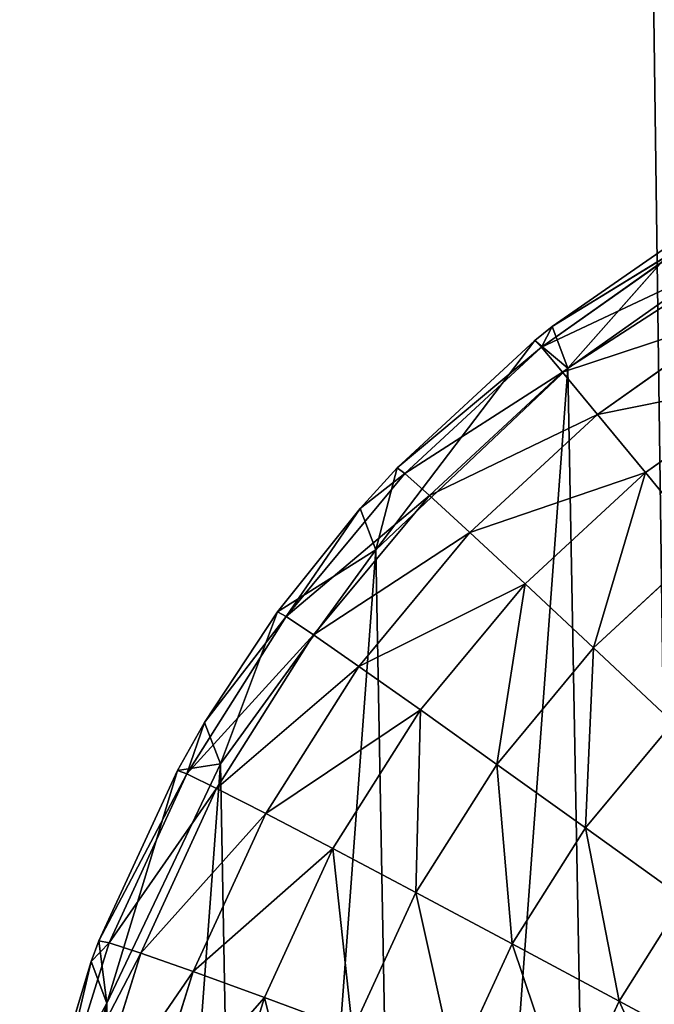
# Model space of a CAD drawing. Extents: x 0 to 230, y 0 to 588.
# Tile 112 of 256: x 102 to 108, y 120 to 129. Entities that reach past the tile are written whole.
import ezdxf

# ---------------------------------------------------------------- set-up
doc = ezdxf.new("R2010")
doc.units = 0
doc.header["$LTSCALE"] = 25.4
doc.layers.get('0').update_dxf_attribs({"color": 13, "linetype": 'CONTINUOUS'})

# ---------------------------------------------------------------- blocks, each defined once
blk = doc.blocks.new('VIPER-I-6512-6513_STL_3')
at = {"color": 250}
for p, q in [((-19.8969, 149.193, 504.5134), (-19.536, 122.4683, 462.2563)), ((-19.8969, 149.193, 504.5134), (-19.536, 122.4683, 462.2563)), ((-18.5043, 135.7196, 429.9818), (-20.5202, 134.4193, 429.9906)), ((-18.5043, 135.7196, 429.9818), (-20.5202, 134.4193, 429.9906)), ((-20.7598, 134.6072, 454.2053), (-19.3824, 135.5806, 454.1979)), ((-20.7598, 134.6072, 454.2053), (-19.3824, 135.5806, 454.1979)), ((-20.6626, 134.7948, 452.9871), (-19.4305, 135.6514, 452.9807)), ((-20.6626, 134.7948, 452.9871), (-19.4305, 135.6514, 452.9807)), ((-20.6626, 134.7948, 452.9871), (-19.3824, 135.5806, 454.1979)), ((-20.6626, 134.7948, 452.9871), (-19.3824, 135.5806, 454.1979)), ((-19.4305, 135.6514, 452.9807), (-20.5202, 134.4193, 429.9906)), ((-19.4305, 135.6514, 452.9807), (-20.5202, 134.4193, 429.9906)), ((-20.5683, 134.3811, 455.3889), (-19.2247, 135.3306, 455.3817)), ((-20.5683, 134.3811, 455.3889), (-19.2247, 135.3306, 455.3817)), ((-20.2507, 133.9985, 456.5031), (-18.9622, 134.9091, 456.4963)), ((-20.2507, 133.9985, 456.5031), (-18.9622, 134.9091, 456.4963)), ((-20.8192, 134.67, 452.9881), (-20.6626, 134.7948, 452.9871)), ((-20.8192, 134.67, 452.9881), (-20.6626, 134.7948, 452.9871)), ((-20.6626, 134.7948, 452.9871), (-20.7598, 134.6072, 454.2053)), ((-20.6626, 134.7948, 452.9871), (-20.7598, 134.6072, 454.2053)), ((-20.6626, 134.7948, 452.9871), (-20.5202, 134.4193, 429.9906)), ((-20.6626, 134.7948, 452.9871), (-20.5202, 134.4193, 429.9906)), ((-20.8192, 134.67, 452.9881), (-22.2629, 132.7707, 430.0067)), ((-20.8192, 134.67, 452.9881), (-22.2629, 132.7707, 430.0067)), ((-22.0679, 133.5158, 452.9993), (-20.8192, 134.67, 452.9881)), ((-22.0679, 133.5158, 452.9993), (-20.8192, 134.67, 452.9881)), ((-21.9982, 133.4624, 454.2163), (-20.7598, 134.6072, 454.2053)), ((-21.9982, 133.4624, 454.2163), (-20.7598, 134.6072, 454.2053)), ((-20.8192, 134.67, 452.9881), (-20.5202, 134.4193, 429.9906)), ((-20.8192, 134.67, 452.9881), (-20.5202, 134.4193, 429.9906)), ((-20.8192, 134.67, 452.9881), (-20.7598, 134.6072, 454.2053)), ((-20.8192, 134.67, 452.9881), (-20.7598, 134.6072, 454.2053)), ((-20.5683, 134.3811, 455.3889), (-20.7598, 134.6072, 454.2053)), ((-20.5683, 134.3811, 455.3889), (-20.7598, 134.6072, 454.2053)), ((-20.5202, 134.4193, 429.9906), (-22.2629, 132.7707, 430.0067)), ((-20.5202, 134.4193, 429.9906), (-22.2629, 132.7707, 430.0067)), ((-21.7765, 133.2643, 455.3997), (-20.5683, 134.3811, 455.3889)), ((-21.7765, 133.2643, 455.3997), (-20.5683, 134.3811, 455.3889)), ((-20.2507, 133.9985, 456.5031), (-20.5683, 134.3811, 455.3889)), ((-20.2507, 133.9985, 456.5031), (-20.5683, 134.3811, 455.3889)), ((-19.8164, 133.471, 457.5141), (-18.6027, 134.3288, 457.5076)), ((-19.8164, 133.471, 457.5141), (-18.6027, 134.3288, 457.5076)), ((-21.4093, 132.9275, 456.5135), (-20.2507, 133.9985, 456.5031)), ((-21.4093, 132.9275, 456.5135), (-20.2507, 133.9985, 456.5031)), ((-19.8164, 133.471, 457.5141), (-20.2507, 133.9985, 456.5031)), ((-19.8164, 133.471, 457.5141), (-20.2507, 133.9985, 456.5031)), ((-23.0767, 132.1658, 454.2308), (-21.9982, 133.4624, 454.2163)), ((-23.0767, 132.1658, 454.2308), (-21.9982, 133.4624, 454.2163)), ((-22.4053, 133.1462, 453.0032), (-22.0679, 133.5158, 452.9993)), ((-22.4053, 133.1462, 453.0032), (-22.0679, 133.5158, 452.9993)), ((-22.4053, 133.1462, 453.0032), (-21.9982, 133.4624, 454.2163)), ((-22.4053, 133.1462, 453.0032), (-21.9982, 133.4624, 454.2163)), ((-22.0679, 133.5158, 452.9993), (-22.2629, 132.7707, 430.0067)), ((-22.0679, 133.5158, 452.9993), (-22.2629, 132.7707, 430.0067)), ((-22.0679, 133.5158, 452.9993), (-21.9982, 133.4624, 454.2163)), ((-22.0679, 133.5158, 452.9993), (-21.9982, 133.4624, 454.2163)), ((-21.7765, 133.2643, 455.3997), (-21.9982, 133.4624, 454.2163)), ((-21.7765, 133.2643, 455.3997), (-21.9982, 133.4624, 454.2163)), ((-20.9078, 132.4622, 457.5238), (-19.8164, 133.471, 457.5141)), ((-20.9078, 132.4622, 457.5238), (-19.8164, 133.471, 457.5141)), ((-19.2788, 132.8147, 458.3911), (-19.8164, 133.471, 457.5141)), ((-19.2788, 132.8147, 458.3911), (-19.8164, 133.471, 457.5141)), ((-22.8285, 131.9995, 455.4138), (-21.7765, 133.2643, 455.3997)), ((-22.8285, 131.9995, 455.4138), (-21.7765, 133.2643, 455.3997)), ((-21.4093, 132.9275, 456.5135), (-21.7765, 133.2643, 455.3997)), ((-21.4093, 132.9275, 456.5135), (-21.7765, 133.2643, 455.3997)), ((-23.1552, 132.2085, 453.0139), (-22.4053, 133.1462, 453.0032)), ((-23.1552, 132.2085, 453.0139), (-22.4053, 133.1462, 453.0032)), ((-22.4053, 133.1462, 453.0032), (-23.0767, 132.1658, 454.2308)), ((-22.4053, 133.1462, 453.0032), (-23.0767, 132.1658, 454.2308)), ((-22.4053, 133.1462, 453.0032), (-22.2629, 132.7707, 430.0067)), ((-22.4053, 133.1462, 453.0032), (-22.2629, 132.7707, 430.0067)), ((-22.4182, 131.7145, 456.527), (-21.4093, 132.9275, 456.5135)), ((-22.4182, 131.7145, 456.527), (-21.4093, 132.9275, 456.5135)), ((-20.9078, 132.4622, 457.5238), (-21.4093, 132.9275, 456.5135)), ((-20.9078, 132.4622, 457.5238), (-21.4093, 132.9275, 456.5135)), ((-20.2873, 131.8825, 458.4001), (-19.2788, 132.8147, 458.3911)), ((-20.2873, 131.8825, 458.4001), (-19.2788, 132.8147, 458.3911)), ((-22.2629, 132.7707, 430.0067), (-23.673, 130.83, 430.0297)), ((-22.2629, 132.7707, 430.0067), (-23.673, 130.83, 430.0297)), ((-22.2629, 132.7707, 430.0067), (-23.1552, 132.2085, 453.0139)), ((-22.2629, 132.7707, 430.0067), (-23.1552, 132.2085, 453.0139)), ((-21.8582, 131.3195, 457.5366), (-20.9078, 132.4622, 457.5238)), ((-21.8582, 131.3195, 457.5366), (-20.9078, 132.4622, 457.5238)), ((-20.2873, 131.8825, 458.4001), (-20.9078, 132.4622, 457.5238)), ((-20.2873, 131.8825, 458.4001), (-20.9078, 132.4622, 457.5238)), ((-23.8154, 131.2055, 453.0262), (-23.1552, 132.2085, 453.0139)), ((-23.8154, 131.2055, 453.0262), (-23.1552, 132.2085, 453.0139)), ((-23.673, 130.83, 430.0297), (-23.1552, 132.2085, 453.0139)), ((-23.673, 130.83, 430.0297), (-23.1552, 132.2085, 453.0139)), ((-23.1552, 132.2085, 453.0139), (-23.0767, 132.1658, 454.2308)), ((-23.1552, 132.2085, 453.0139), (-23.0767, 132.1658, 454.2308)), ((-23.9767, 130.7395, 454.2485), (-23.0767, 132.1658, 454.2308)), ((-23.9767, 130.7395, 454.2485), (-23.0767, 132.1658, 454.2308)), ((-23.8154, 131.2055, 453.0262), (-23.0767, 132.1658, 454.2308)), ((-23.8154, 131.2055, 453.0262), (-23.0767, 132.1658, 454.2308)), ((-22.8285, 131.9995, 455.4138), (-23.0767, 132.1658, 454.2308)), ((-22.8285, 131.9995, 455.4138), (-23.0767, 132.1658, 454.2308)), ((-23.7065, 130.6081, 455.4311), (-22.8285, 131.9995, 455.4138)), ((-23.7065, 130.6081, 455.4311), (-22.8285, 131.9995, 455.4138)), ((-22.4182, 131.7145, 456.527), (-22.8285, 131.9995, 455.4138)), ((-22.4182, 131.7145, 456.527), (-22.8285, 131.9995, 455.4138)), ((-21.1655, 130.8266, 458.4119), (-20.2873, 131.8825, 458.4001)), ((-21.1655, 130.8266, 458.4119), (-20.2873, 131.8825, 458.4001)), ((-19.5667, 131.206, 459.1156), (-20.2873, 131.8825, 458.4001)), ((-19.5667, 131.206, 459.1156), (-20.2873, 131.8825, 458.4001)), ((-23.2601, 130.3802, 456.5436), (-22.4182, 131.7145, 456.527)), ((-23.2601, 130.3802, 456.5436), (-22.4182, 131.7145, 456.527)), ((-21.8582, 131.3195, 457.5366), (-22.4182, 131.7145, 456.527)), ((-21.8582, 131.3195, 457.5366), (-22.4182, 131.7145, 456.527)), ((-22.6513, 130.0627, 457.5522), (-21.8582, 131.3195, 457.5366)), ((-22.6513, 130.0627, 457.5522), (-21.8582, 131.3195, 457.5366)), ((-21.1655, 130.8266, 458.4119), (-21.8582, 131.3195, 457.5366)), ((-21.1655, 130.8266, 458.4119), (-21.8582, 131.3195, 457.5366)), ((-24.0626, 130.7704, 453.0317), (-23.8154, 131.2055, 453.0262)), ((-24.0626, 130.7704, 453.0317), (-23.8154, 131.2055, 453.0262)), ((-23.8154, 131.2055, 453.0262), (-23.9767, 130.7395, 454.2485)), ((-23.8154, 131.2055, 453.0262), (-23.9767, 130.7395, 454.2485)), ((-23.673, 130.83, 430.0297), (-23.8154, 131.2055, 453.0262)), ((-23.673, 130.83, 430.0297), (-23.8154, 131.2055, 453.0262)), ((-20.3613, 130.2507, 459.1263), (-19.5667, 131.206, 459.1156)), ((-20.3613, 130.2507, 459.1263), (-19.5667, 131.206, 459.1156)), ((-24.7746, 129.2263, 453.0526), (-24.0626, 130.7704, 453.0317)), ((-24.7746, 129.2263, 453.0526), (-24.0626, 130.7704, 453.0317)), ((-23.673, 130.83, 430.0297), (-24.7025, 128.6633, 430.0587)), ((-23.673, 130.83, 430.0297), (-24.7025, 128.6633, 430.0587)), ((-24.0626, 130.7704, 453.0317), (-24.7025, 128.6633, 430.0587)), ((-24.0626, 130.7704, 453.0317), (-24.7025, 128.6633, 430.0587)), ((-24.0626, 130.7704, 453.0317), (-23.673, 130.83, 430.0297)), ((-24.0626, 130.7704, 453.0317), (-23.673, 130.83, 430.0297)), ((-24.0626, 130.7704, 453.0317), (-23.9767, 130.7395, 454.2485)), ((-24.0626, 130.7704, 453.0317), (-23.9767, 130.7395, 454.2485)), ((-21.8984, 129.6652, 458.4263), (-21.1655, 130.8266, 458.4119)), ((-21.8984, 129.6652, 458.4263), (-21.1655, 130.8266, 458.4119)), ((-20.3613, 130.2507, 459.1263), (-21.1655, 130.8266, 458.4119)), ((-20.3613, 130.2507, 459.1263), (-21.1655, 130.8266, 458.4119)), ((-24.6828, 129.208, 454.2691), (-23.9767, 130.7395, 454.2485)), ((-24.6828, 129.208, 454.2691), (-23.9767, 130.7395, 454.2485)), ((-23.7065, 130.6081, 455.4311), (-23.9767, 130.7395, 454.2485)), ((-23.7065, 130.6081, 455.4311), (-23.9767, 130.7395, 454.2485)), ((-24.3953, 129.1142, 455.4512), (-23.7065, 130.6081, 455.4311)), ((-24.3953, 129.1142, 455.4512), (-23.7065, 130.6081, 455.4311)), ((-23.2601, 130.3802, 456.5436), (-23.7065, 130.6081, 455.4311)), ((-23.2601, 130.3802, 456.5436), (-23.7065, 130.6081, 455.4311)), ((-23.9207, 128.9475, 456.5629), (-23.2601, 130.3802, 456.5436)), ((-23.9207, 128.9475, 456.5629), (-23.2601, 130.3802, 456.5436)), ((-22.6513, 130.0627, 457.5522), (-23.2601, 130.3802, 456.5436)), ((-22.6513, 130.0627, 457.5522), (-23.2601, 130.3802, 456.5436)), ((-21.0244, 129.1998, 459.1393), (-20.3613, 130.2507, 459.1263)), ((-21.0244, 129.1998, 459.1393), (-20.3613, 130.2507, 459.1263)), ((-19.4698, 129.6093, 459.658), (-20.3613, 130.2507, 459.1263)), ((-19.4698, 129.6093, 459.658), (-20.3613, 130.2507, 459.1263)), ((-23.2735, 128.7131, 457.5704), (-22.6513, 130.0627, 457.5522)), ((-23.2735, 128.7131, 457.5704), (-22.6513, 130.0627, 457.5522)), ((-21.8984, 129.6652, 458.4263), (-22.6513, 130.0627, 457.5522)), ((-21.8984, 129.6652, 458.4263), (-22.6513, 130.0627, 457.5522)), ((-22.4734, 128.4181, 458.4431), (-21.8984, 129.6652, 458.4263)), ((-22.4734, 128.4181, 458.4431), (-21.8984, 129.6652, 458.4263)), ((-21.0244, 129.1998, 459.1393), (-21.8984, 129.6652, 458.4263)), ((-21.0244, 129.1998, 459.1393), (-21.8984, 129.6652, 458.4263)), ((-20.0557, 128.6807, 459.6695), (-19.4698, 129.6093, 459.658)), ((-20.0557, 128.6807, 459.6695), (-19.4698, 129.6093, 459.658)), ((-25.183, 127.5975, 454.2923), (-24.6828, 129.208, 454.2691)), ((-25.183, 127.5975, 454.2923), (-24.6828, 129.208, 454.2691)), ((-24.8449, 129.0389, 453.0552), (-24.7746, 129.2263, 453.0526)), ((-24.8449, 129.0389, 453.0552), (-24.7746, 129.2263, 453.0526)), ((-24.8449, 129.0389, 453.0552), (-24.6828, 129.208, 454.2691)), ((-24.8449, 129.0389, 453.0552), (-24.6828, 129.208, 454.2691)), ((-24.7746, 129.2263, 453.0526), (-24.7025, 128.6633, 430.0587)), ((-24.7746, 129.2263, 453.0526), (-24.7025, 128.6633, 430.0587)), ((-24.7746, 129.2263, 453.0526), (-24.6828, 129.208, 454.2691)), ((-24.7746, 129.2263, 453.0526), (-24.6828, 129.208, 454.2691)), ((-24.3953, 129.1142, 455.4512), (-24.6828, 129.208, 454.2691)), ((-24.3953, 129.1142, 455.4512), (-24.6828, 129.208, 454.2691)), ((-21.5446, 128.0714, 459.1545), (-21.0244, 129.1998, 459.1393)), ((-21.5446, 128.0714, 459.1545), (-21.0244, 129.1998, 459.1393)), ((-20.0557, 128.6807, 459.6695), (-21.0244, 129.1998, 459.1393)), ((-20.0557, 128.6807, 459.6695), (-21.0244, 129.1998, 459.1393)), ((-24.8832, 127.5431, 455.4739), (-24.3953, 129.1142, 455.4512)), ((-24.8832, 127.5431, 455.4739), (-24.3953, 129.1142, 455.4512)), ((-23.9207, 128.9475, 456.5629), (-24.3953, 129.1142, 455.4512)), ((-23.9207, 128.9475, 456.5629), (-24.3953, 129.1142, 455.4512)), ((-25.2788, 127.6025, 453.0759), (-24.8449, 129.0389, 453.0552)), ((-25.2788, 127.6025, 453.0759), (-24.8449, 129.0389, 453.0552)), ((-24.8449, 129.0389, 453.0552), (-25.183, 127.5975, 454.2923)), ((-24.8449, 129.0389, 453.0552), (-25.183, 127.5975, 454.2923)), ((-24.8449, 129.0389, 453.0552), (-24.7025, 128.6633, 430.0587)), ((-24.8449, 129.0389, 453.0552), (-24.7025, 128.6633, 430.0587)), ((-24.3886, 127.4408, 456.5846), (-23.9207, 128.9475, 456.5629)), ((-24.3886, 127.4408, 456.5846), (-23.9207, 128.9475, 456.5629)), ((-23.2735, 128.7131, 457.5704), (-23.9207, 128.9475, 456.5629)), ((-23.2735, 128.7131, 457.5704), (-23.9207, 128.9475, 456.5629)), ((-23.7143, 127.2938, 457.5909), (-23.2735, 128.7131, 457.5704)), ((-23.7143, 127.2938, 457.5909), (-23.2735, 128.7131, 457.5704)), ((-22.4734, 128.4181, 458.4431), (-23.2735, 128.7131, 457.5704)), ((-22.4734, 128.4181, 458.4431), (-23.2735, 128.7131, 457.5704)), ((-24.7025, 128.6633, 430.0587), (-25.3163, 126.3445, 430.0927)), ((-24.7025, 128.6633, 430.0587), (-25.3163, 126.3445, 430.0927)), ((-24.7025, 128.6633, 430.0587), (-25.2788, 127.6025, 453.0759)), ((-24.7025, 128.6633, 430.0587), (-25.2788, 127.6025, 453.0759)), ((-20.5154, 127.6837, 459.683), (-20.0557, 128.6807, 459.6695)), ((-20.5154, 127.6837, 459.683), (-20.0557, 128.6807, 459.6695)), ((-19.0219, 128.1237, 460.0009), (-20.0557, 128.6807, 459.6695)), ((-19.0219, 128.1237, 460.0009), (-20.0557, 128.6807, 459.6695))]:
    blk.add_line(p, q, dxfattribs=at)
at = {"color": 7}
mesh = blk.add_polyface(dxfattribs=at)
corners = [(-19.8969, 149.193, 504.5134), (-19.2948, 123.9514, 461.3204), (-19.536, 122.4683, 462.2563), (-19.6558, 150.676, 503.5775)]
mesh.append_faces([[corners[k] for k in face] for face in [(0, 1, 2), (1, 0, 3)]], dxfattribs={"vtx0": -1, "color": 7})
mesh = blk.add_polyface(dxfattribs=at)
corners = [(-19.6559, 147.7117, 505.4522), (-19.536, 122.4683, 462.2563), (-19.295, 120.9871, 463.1951), (-19.8969, 149.193, 504.5134)]
mesh.append_faces([[corners[k] for k in face] for face in [(0, 1, 2), (1, 0, 3)]], dxfattribs={"vtx0": -1, "color": 7})
mesh = blk.add_polyface(dxfattribs=at)
corners = [(-25.3163, 126.3445, 430.0927), (-25.2281, 121.5684, 430.1713), (-25.4935, 123.9523, 430.1307), (-24.7025, 128.6633, 430.0587), (-24.5291, 119.2739, 430.2131), (-23.673, 130.83, 430.0297), (-23.4204, 117.1469, 430.2547), (-22.2629, 132.7707, 430.0067), (-21.9396, 115.2599, 430.2946), (-20.5202, 134.4193, 429.9906), (-20.1372, 113.6772, 430.3317), (-18.5043, 135.7196, 429.9818), (-18.0746, 112.4525, 430.3644), (-16.2837, 136.6275, 429.9807), (-15.8221, 111.6277, 430.3918), (-13.9342, 137.1119, 429.9874), (-13.4563, 111.2308, 430.413), (-11.5357, 137.1565, 430.0015), (-11.0577, 111.2753, 430.4271), (-9.1698, 136.7596, 430.0226), (-8.7082, 111.7597, 430.4337), (-6.9173, 135.9347, 430.05), (-6.4876, 112.6676, 430.4326), (-4.8547, 134.7101, 430.0828), (-4.4717, 113.968, 430.4239), (-3.0524, 133.1273, 430.1198), (-2.729, 115.6165, 430.4077), (-1.5716, 131.2403, 430.1598), (-1.3189, 117.5572, 430.3848), (-0.4628, 129.1133, 430.2014), (-0.2894, 119.7239, 430.3558), (0.2362, 126.8188, 430.2432), (0.3244, 122.0428, 430.3217), (0.5016, 124.4349, 430.2838)]
mesh.append_faces([[corners[k] for k in face] for face in [(0, 1, 2), (32, 31, 33)]], dxfattribs={"vtx0": -1, "color": 7})
mesh.append_faces([[corners[k] for k in face] for face in [(1, 3, 4), (4, 5, 6), (6, 7, 8), (8, 9, 10), (10, 11, 12), (12, 13, 14), (14, 15, 16), (16, 17, 18), (18, 19, 20), (20, 21, 22), (22, 23, 24), (24, 25, 26), (26, 27, 28), (28, 29, 30), (30, 31, 32)]], dxfattribs={"vtx0": -1, "vtx1": -1, "color": 7})
mesh.append_faces([[corners[k] for k in face] for face in [(1, 0, 3), (4, 3, 5), (6, 5, 7), (8, 7, 9), (10, 9, 11), (12, 11, 13), (14, 13, 15), (16, 15, 17), (18, 17, 19), (20, 19, 21), (22, 21, 23), (24, 23, 25), (26, 25, 27), (28, 27, 29), (30, 29, 31)]], dxfattribs={"vtx0": -1, "vtx2": -1, "color": 7})
mesh = blk.add_polyface(dxfattribs=at)
corners = [(-19.4305, 135.6514, 452.9807), (-18.5043, 135.7196, 429.9818), (-20.5202, 134.4193, 429.9906)]
mesh.append_faces([[corners[k] for k in face] for face in [(0, 1, 2)]], dxfattribs={"color": 7})
mesh = blk.add_polyface(dxfattribs=at)
corners = [(-20.7598, 134.6072, 454.2053), (-19.3824, 135.5806, 454.1979), (-20.6626, 134.7948, 452.9871)]
mesh.append_faces([[corners[k] for k in face] for face in [(0, 1, 2)]], dxfattribs={"color": 7})
mesh = blk.add_polyface(dxfattribs=at)
corners = [(-20.7598, 134.6072, 454.2053), (-19.2247, 135.3306, 455.3817), (-19.3824, 135.5806, 454.1979), (-20.5683, 134.3811, 455.3889)]
mesh.append_faces([[corners[k] for k in face] for face in [(0, 1, 2), (1, 0, 3)]], dxfattribs={"vtx0": -1, "color": 7})
mesh = blk.add_polyface(dxfattribs=at)
corners = [(-20.6626, 134.7948, 452.9871), (-19.4305, 135.6514, 452.9807), (-20.5202, 134.4193, 429.9906)]
mesh.append_faces([[corners[k] for k in face] for face in [(0, 1, 2)]], dxfattribs={"color": 7})
mesh = blk.add_polyface(dxfattribs=at)
corners = [(-19.3824, 135.5806, 454.1979), (-19.4305, 135.6514, 452.9807), (-20.6626, 134.7948, 452.9871)]
mesh.append_faces([[corners[k] for k in face] for face in [(0, 1, 2)]], dxfattribs={"color": 7})
mesh = blk.add_polyface(dxfattribs=at)
corners = [(-20.5683, 134.3811, 455.3889), (-18.9622, 134.9091, 456.4963), (-19.2247, 135.3306, 455.3817), (-20.2507, 133.9985, 456.5031)]
mesh.append_faces([[corners[k] for k in face] for face in [(0, 1, 2), (1, 0, 3)]], dxfattribs={"vtx0": -1, "color": 7})
mesh = blk.add_polyface(dxfattribs=at)
corners = [(-20.2507, 133.9985, 456.5031), (-18.6027, 134.3288, 457.5076), (-18.9622, 134.9091, 456.4963), (-19.8164, 133.471, 457.5141)]
mesh.append_faces([[corners[k] for k in face] for face in [(0, 1, 2), (1, 0, 3)]], dxfattribs={"vtx0": -1, "color": 7})
mesh = blk.add_polyface(dxfattribs=at)
corners = [(-20.8192, 134.67, 452.9881), (-20.6626, 134.7948, 452.9871), (-20.5202, 134.4193, 429.9906)]
mesh.append_faces([[corners[k] for k in face] for face in [(0, 1, 2)]], dxfattribs={"color": 7})
mesh = blk.add_polyface(dxfattribs=at)
corners = [(-20.7598, 134.6072, 454.2053), (-20.6626, 134.7948, 452.9871), (-20.8192, 134.67, 452.9881)]
mesh.append_faces([[corners[k] for k in face] for face in [(0, 1, 2)]], dxfattribs={"color": 7})
mesh = blk.add_polyface(dxfattribs=at)
corners = [(-22.0679, 133.5158, 452.9993), (-20.8192, 134.67, 452.9881), (-22.2629, 132.7707, 430.0067)]
mesh.append_faces([[corners[k] for k in face] for face in [(0, 1, 2)]], dxfattribs={"color": 7})
mesh = blk.add_polyface(dxfattribs=at)
corners = [(-20.8192, 134.67, 452.9881), (-20.5202, 134.4193, 429.9906), (-22.2629, 132.7707, 430.0067)]
mesh.append_faces([[corners[k] for k in face] for face in [(0, 1, 2)]], dxfattribs={"color": 7})
mesh = blk.add_polyface(dxfattribs=at)
corners = [(-22.0679, 133.5158, 452.9993), (-20.7598, 134.6072, 454.2053), (-20.8192, 134.67, 452.9881), (-21.9982, 133.4624, 454.2163)]
mesh.append_faces([[corners[k] for k in face] for face in [(0, 1, 2), (1, 0, 3)]], dxfattribs={"vtx0": -1, "color": 7})
mesh = blk.add_polyface(dxfattribs=at)
corners = [(-21.9982, 133.4624, 454.2163), (-20.5683, 134.3811, 455.3889), (-20.7598, 134.6072, 454.2053), (-21.7765, 133.2643, 455.3997)]
mesh.append_faces([[corners[k] for k in face] for face in [(0, 1, 2), (1, 0, 3)]], dxfattribs={"vtx0": -1, "color": 7})
mesh = blk.add_polyface(dxfattribs=at)
corners = [(-21.7765, 133.2643, 455.3997), (-20.2507, 133.9985, 456.5031), (-20.5683, 134.3811, 455.3889), (-21.4093, 132.9275, 456.5135)]
mesh.append_faces([[corners[k] for k in face] for face in [(0, 1, 2), (1, 0, 3)]], dxfattribs={"vtx0": -1, "color": 7})
mesh = blk.add_polyface(dxfattribs=at)
corners = [(-19.2788, 132.8147, 458.3911), (-18.6027, 134.3288, 457.5076), (-19.8164, 133.471, 457.5141), (-18.1572, 133.6073, 458.3851)]
mesh.append_faces([[corners[k] for k in face] for face in [(0, 1, 2), (1, 0, 3)]], dxfattribs={"vtx0": -1, "color": 7})
mesh = blk.add_polyface(dxfattribs=at)
corners = [(-21.4093, 132.9275, 456.5135), (-19.8164, 133.471, 457.5141), (-20.2507, 133.9985, 456.5031), (-20.9078, 132.4622, 457.5238)]
mesh.append_faces([[corners[k] for k in face] for face in [(0, 1, 2), (1, 0, 3)]], dxfattribs={"vtx0": -1, "color": 7})
mesh = blk.add_polyface(dxfattribs=at)
corners = [(-21.9982, 133.4624, 454.2163), (-22.4053, 133.1462, 453.0032), (-23.0767, 132.1658, 454.2308)]
mesh.append_faces([[corners[k] for k in face] for face in [(0, 1, 2)]], dxfattribs={"color": 7})
mesh = blk.add_polyface(dxfattribs=at)
corners = [(-21.7765, 133.2643, 455.3997), (-23.0767, 132.1658, 454.2308), (-22.8285, 131.9995, 455.4138), (-21.9982, 133.4624, 454.2163)]
mesh.append_faces([[corners[k] for k in face] for face in [(0, 1, 2), (1, 0, 3)]], dxfattribs={"vtx0": -1, "color": 7})
mesh = blk.add_polyface(dxfattribs=at)
corners = [(-22.0679, 133.5158, 452.9993), (-22.2629, 132.7707, 430.0067), (-22.4053, 133.1462, 453.0032)]
mesh.append_faces([[corners[k] for k in face] for face in [(0, 1, 2)]], dxfattribs={"color": 7})
mesh = blk.add_polyface(dxfattribs=at)
corners = [(-22.0679, 133.5158, 452.9993), (-22.4053, 133.1462, 453.0032), (-21.9982, 133.4624, 454.2163)]
mesh.append_faces([[corners[k] for k in face] for face in [(0, 1, 2)]], dxfattribs={"color": 7})
mesh = blk.add_polyface(dxfattribs=at)
corners = [(-20.2873, 131.8825, 458.4001), (-19.8164, 133.471, 457.5141), (-20.9078, 132.4622, 457.5238), (-19.2788, 132.8147, 458.3911)]
mesh.append_faces([[corners[k] for k in face] for face in [(0, 1, 2), (1, 0, 3)]], dxfattribs={"vtx0": -1, "color": 7})
mesh = blk.add_polyface(dxfattribs=at)
corners = [(-21.4093, 132.9275, 456.5135), (-22.8285, 131.9995, 455.4138), (-22.4182, 131.7145, 456.527), (-21.7765, 133.2643, 455.3997)]
mesh.append_faces([[corners[k] for k in face] for face in [(0, 1, 2), (1, 0, 3)]], dxfattribs={"vtx0": -1, "color": 7})
mesh = blk.add_polyface(dxfattribs=at)
corners = [(-22.4053, 133.1462, 453.0032), (-22.2629, 132.7707, 430.0067), (-23.1552, 132.2085, 453.0139)]
mesh.append_faces([[corners[k] for k in face] for face in [(0, 1, 2)]], dxfattribs={"color": 7})
mesh = blk.add_polyface(dxfattribs=at)
corners = [(-22.4053, 133.1462, 453.0032), (-23.1552, 132.2085, 453.0139), (-23.0767, 132.1658, 454.2308)]
mesh.append_faces([[corners[k] for k in face] for face in [(0, 1, 2)]], dxfattribs={"color": 7})
mesh = blk.add_polyface(dxfattribs=at)
corners = [(-20.9078, 132.4622, 457.5238), (-22.4182, 131.7145, 456.527), (-21.8582, 131.3195, 457.5366), (-21.4093, 132.9275, 456.5135)]
mesh.append_faces([[corners[k] for k in face] for face in [(0, 1, 2), (1, 0, 3)]], dxfattribs={"vtx0": -1, "color": 7})
mesh = blk.add_polyface(dxfattribs=at)
corners = [(-19.5667, 131.206, 459.1156), (-19.2788, 132.8147, 458.3911), (-20.2873, 131.8825, 458.4001), (-18.6541, 132.0495, 459.1074)]
mesh.append_faces([[corners[k] for k in face] for face in [(0, 1, 2), (1, 0, 3)]], dxfattribs={"vtx0": -1, "color": 7})
mesh = blk.add_polyface(dxfattribs=at)
corners = [(-22.2629, 132.7707, 430.0067), (-23.673, 130.83, 430.0297), (-23.1552, 132.2085, 453.0139)]
mesh.append_faces([[corners[k] for k in face] for face in [(0, 1, 2)]], dxfattribs={"color": 7})
mesh = blk.add_polyface(dxfattribs=at)
corners = [(-21.1655, 130.8266, 458.4119), (-20.9078, 132.4622, 457.5238), (-21.8582, 131.3195, 457.5366), (-20.2873, 131.8825, 458.4001)]
mesh.append_faces([[corners[k] for k in face] for face in [(0, 1, 2), (1, 0, 3)]], dxfattribs={"vtx0": -1, "color": 7})
mesh = blk.add_polyface(dxfattribs=at)
corners = [(-23.1552, 132.2085, 453.0139), (-23.673, 130.83, 430.0297), (-23.8154, 131.2055, 453.0262)]
mesh.append_faces([[corners[k] for k in face] for face in [(0, 1, 2)]], dxfattribs={"color": 7})
mesh = blk.add_polyface(dxfattribs=at)
corners = [(-23.1552, 132.2085, 453.0139), (-23.8154, 131.2055, 453.0262), (-23.0767, 132.1658, 454.2308)]
mesh.append_faces([[corners[k] for k in face] for face in [(0, 1, 2)]], dxfattribs={"color": 7})
mesh = blk.add_polyface(dxfattribs=at)
corners = [(-23.0767, 132.1658, 454.2308), (-23.8154, 131.2055, 453.0262), (-23.9767, 130.7395, 454.2485)]
mesh.append_faces([[corners[k] for k in face] for face in [(0, 1, 2)]], dxfattribs={"color": 7})
mesh = blk.add_polyface(dxfattribs=at)
corners = [(-22.8285, 131.9995, 455.4138), (-23.9767, 130.7395, 454.2485), (-23.7065, 130.6081, 455.4311), (-23.0767, 132.1658, 454.2308)]
mesh.append_faces([[corners[k] for k in face] for face in [(0, 1, 2), (1, 0, 3)]], dxfattribs={"vtx0": -1, "color": 7})
mesh = blk.add_polyface(dxfattribs=at)
corners = [(-22.4182, 131.7145, 456.527), (-23.7065, 130.6081, 455.4311), (-23.2601, 130.3802, 456.5436), (-22.8285, 131.9995, 455.4138)]
mesh.append_faces([[corners[k] for k in face] for face in [(0, 1, 2), (1, 0, 3)]], dxfattribs={"vtx0": -1, "color": 7})
mesh = blk.add_polyface(dxfattribs=at)
corners = [(-20.3613, 130.2507, 459.1263), (-20.2873, 131.8825, 458.4001), (-21.1655, 130.8266, 458.4119), (-19.5667, 131.206, 459.1156)]
mesh.append_faces([[corners[k] for k in face] for face in [(0, 1, 2), (1, 0, 3)]], dxfattribs={"vtx0": -1, "color": 7})
mesh = blk.add_polyface(dxfattribs=at)
corners = [(-21.8582, 131.3195, 457.5366), (-23.2601, 130.3802, 456.5436), (-22.6513, 130.0627, 457.5522), (-22.4182, 131.7145, 456.527)]
mesh.append_faces([[corners[k] for k in face] for face in [(0, 1, 2), (1, 0, 3)]], dxfattribs={"vtx0": -1, "color": 7})
mesh = blk.add_polyface(dxfattribs=at)
corners = [(-21.8984, 129.6652, 458.4263), (-21.8582, 131.3195, 457.5366), (-22.6513, 130.0627, 457.5522), (-21.1655, 130.8266, 458.4119)]
mesh.append_faces([[corners[k] for k in face] for face in [(0, 1, 2), (1, 0, 3)]], dxfattribs={"vtx0": -1, "color": 7})
mesh = blk.add_polyface(dxfattribs=at)
corners = [(-23.8154, 131.2055, 453.0262), (-23.673, 130.83, 430.0297), (-24.0626, 130.7704, 453.0317)]
mesh.append_faces([[corners[k] for k in face] for face in [(0, 1, 2)]], dxfattribs={"color": 7})
mesh = blk.add_polyface(dxfattribs=at)
corners = [(-23.8154, 131.2055, 453.0262), (-24.0626, 130.7704, 453.0317), (-23.9767, 130.7395, 454.2485)]
mesh.append_faces([[corners[k] for k in face] for face in [(0, 1, 2)]], dxfattribs={"color": 7})
mesh = blk.add_polyface(dxfattribs=at)
corners = [(-19.4698, 129.6093, 459.658), (-19.5667, 131.206, 459.1156), (-20.3613, 130.2507, 459.1263), (-18.7677, 130.4534, 459.6486)]
mesh.append_faces([[corners[k] for k in face] for face in [(0, 1, 2), (1, 0, 3)]], dxfattribs={"vtx0": -1, "color": 7})
mesh = blk.add_polyface(dxfattribs=at)
corners = [(-24.0626, 130.7704, 453.0317), (-24.7025, 128.6633, 430.0587), (-24.7746, 129.2263, 453.0526)]
mesh.append_faces([[corners[k] for k in face] for face in [(0, 1, 2)]], dxfattribs={"color": 7})
mesh = blk.add_polyface(dxfattribs=at)
corners = [(-23.9767, 130.7395, 454.2485), (-24.7746, 129.2263, 453.0526), (-24.6828, 129.208, 454.2691), (-24.0626, 130.7704, 453.0317)]
mesh.append_faces([[corners[k] for k in face] for face in [(0, 1, 2), (1, 0, 3)]], dxfattribs={"vtx0": -1, "color": 7})
mesh = blk.add_polyface(dxfattribs=at)
corners = [(-23.673, 130.83, 430.0297), (-24.7025, 128.6633, 430.0587), (-24.0626, 130.7704, 453.0317)]
mesh.append_faces([[corners[k] for k in face] for face in [(0, 1, 2)]], dxfattribs={"color": 7})
mesh = blk.add_polyface(dxfattribs=at)
corners = [(-21.0244, 129.1998, 459.1393), (-21.1655, 130.8266, 458.4119), (-21.8984, 129.6652, 458.4263), (-20.3613, 130.2507, 459.1263)]
mesh.append_faces([[corners[k] for k in face] for face in [(0, 1, 2), (1, 0, 3)]], dxfattribs={"vtx0": -1, "color": 7})
mesh = blk.add_polyface(dxfattribs=at)
corners = [(-23.7065, 130.6081, 455.4311), (-24.6828, 129.208, 454.2691), (-24.3953, 129.1142, 455.4512), (-23.9767, 130.7395, 454.2485)]
mesh.append_faces([[corners[k] for k in face] for face in [(0, 1, 2), (1, 0, 3)]], dxfattribs={"vtx0": -1, "color": 7})
mesh = blk.add_polyface(dxfattribs=at)
corners = [(-23.2601, 130.3802, 456.5436), (-24.3953, 129.1142, 455.4512), (-23.9207, 128.9475, 456.5629), (-23.7065, 130.6081, 455.4311)]
mesh.append_faces([[corners[k] for k in face] for face in [(0, 1, 2), (1, 0, 3)]], dxfattribs={"vtx0": -1, "color": 7})
mesh = blk.add_polyface(dxfattribs=at)
corners = [(-22.6513, 130.0627, 457.5522), (-23.9207, 128.9475, 456.5629), (-23.2735, 128.7131, 457.5704), (-23.2601, 130.3802, 456.5436)]
mesh.append_faces([[corners[k] for k in face] for face in [(0, 1, 2), (1, 0, 3)]], dxfattribs={"vtx0": -1, "color": 7})
mesh = blk.add_polyface(dxfattribs=at)
corners = [(-20.0557, 128.6807, 459.6695), (-20.3613, 130.2507, 459.1263), (-21.0244, 129.1998, 459.1393), (-19.4698, 129.6093, 459.658)]
mesh.append_faces([[corners[k] for k in face] for face in [(0, 1, 2), (1, 0, 3)]], dxfattribs={"vtx0": -1, "color": 7})
mesh = blk.add_polyface(dxfattribs=at)
corners = [(-22.4734, 128.4181, 458.4431), (-22.6513, 130.0627, 457.5522), (-23.2735, 128.7131, 457.5704), (-21.8984, 129.6652, 458.4263)]
mesh.append_faces([[corners[k] for k in face] for face in [(0, 1, 2), (1, 0, 3)]], dxfattribs={"vtx0": -1, "color": 7})
mesh = blk.add_polyface(dxfattribs=at)
corners = [(-21.5446, 128.0714, 459.1545), (-21.8984, 129.6652, 458.4263), (-22.4734, 128.4181, 458.4431), (-21.0244, 129.1998, 459.1393)]
mesh.append_faces([[corners[k] for k in face] for face in [(0, 1, 2), (1, 0, 3)]], dxfattribs={"vtx0": -1, "color": 7})
mesh = blk.add_polyface(dxfattribs=at)
corners = [(-19.0219, 128.1237, 460.0009), (-19.4698, 129.6093, 459.658), (-20.0557, 128.6807, 459.6695), (-18.5183, 128.9218, 459.991)]
mesh.append_faces([[corners[k] for k in face] for face in [(0, 1, 2), (1, 0, 3)]], dxfattribs={"vtx0": -1, "color": 7})
mesh = blk.add_polyface(dxfattribs=at)
corners = [(-24.6828, 129.208, 454.2691), (-24.8449, 129.0389, 453.0552), (-25.183, 127.5975, 454.2923)]
mesh.append_faces([[corners[k] for k in face] for face in [(0, 1, 2)]], dxfattribs={"color": 7})
mesh = blk.add_polyface(dxfattribs=at)
corners = [(-24.3953, 129.1142, 455.4512), (-25.183, 127.5975, 454.2923), (-24.8832, 127.5431, 455.4739), (-24.6828, 129.208, 454.2691)]
mesh.append_faces([[corners[k] for k in face] for face in [(0, 1, 2), (1, 0, 3)]], dxfattribs={"vtx0": -1, "color": 7})
mesh = blk.add_polyface(dxfattribs=at)
corners = [(-24.7746, 129.2263, 453.0526), (-24.7025, 128.6633, 430.0587), (-24.8449, 129.0389, 453.0552)]
mesh.append_faces([[corners[k] for k in face] for face in [(0, 1, 2)]], dxfattribs={"color": 7})
mesh = blk.add_polyface(dxfattribs=at)
corners = [(-24.7746, 129.2263, 453.0526), (-24.8449, 129.0389, 453.0552), (-24.6828, 129.208, 454.2691)]
mesh.append_faces([[corners[k] for k in face] for face in [(0, 1, 2)]], dxfattribs={"color": 7})
mesh = blk.add_polyface(dxfattribs=at)
corners = [(-20.5154, 127.6837, 459.683), (-21.0244, 129.1998, 459.1393), (-21.5446, 128.0714, 459.1545), (-20.0557, 128.6807, 459.6695)]
mesh.append_faces([[corners[k] for k in face] for face in [(0, 1, 2), (1, 0, 3)]], dxfattribs={"vtx0": -1, "color": 7})
mesh = blk.add_polyface(dxfattribs=at)
corners = [(-23.9207, 128.9475, 456.5629), (-24.8832, 127.5431, 455.4739), (-24.3886, 127.4408, 456.5846), (-24.3953, 129.1142, 455.4512)]
mesh.append_faces([[corners[k] for k in face] for face in [(0, 1, 2), (1, 0, 3)]], dxfattribs={"vtx0": -1, "color": 7})
mesh = blk.add_polyface(dxfattribs=at)
corners = [(-24.8449, 129.0389, 453.0552), (-24.7025, 128.6633, 430.0587), (-25.2788, 127.6025, 453.0759)]
mesh.append_faces([[corners[k] for k in face] for face in [(0, 1, 2)]], dxfattribs={"color": 7})
mesh = blk.add_polyface(dxfattribs=at)
corners = [(-24.8449, 129.0389, 453.0552), (-25.2788, 127.6025, 453.0759), (-25.183, 127.5975, 454.2923)]
mesh.append_faces([[corners[k] for k in face] for face in [(0, 1, 2)]], dxfattribs={"color": 7})
mesh = blk.add_polyface(dxfattribs=at)
corners = [(-23.2735, 128.7131, 457.5704), (-24.3886, 127.4408, 456.5846), (-23.7143, 127.2938, 457.5909), (-23.9207, 128.9475, 456.5629)]
mesh.append_faces([[corners[k] for k in face] for face in [(0, 1, 2), (1, 0, 3)]], dxfattribs={"vtx0": -1, "color": 7})
mesh = blk.add_polyface(dxfattribs=at)
corners = [(-22.8807, 127.1066, 458.462), (-23.2735, 128.7131, 457.5704), (-23.7143, 127.2938, 457.5909), (-22.4734, 128.4181, 458.4431)]
mesh.append_faces([[corners[k] for k in face] for face in [(0, 1, 2), (1, 0, 3)]], dxfattribs={"vtx0": -1, "color": 7})
mesh = blk.add_polyface(dxfattribs=at)
corners = [(-24.7025, 128.6633, 430.0587), (-25.3163, 126.3445, 430.0927), (-25.2788, 127.6025, 453.0759)]
mesh.append_faces([[corners[k] for k in face] for face in [(0, 1, 2)]], dxfattribs={"color": 7})
mesh = blk.add_polyface(dxfattribs=at)
corners = [(-19.4171, 127.2666, 460.0124), (-20.0557, 128.6807, 459.6695), (-20.5154, 127.6837, 459.683), (-19.0219, 128.1237, 460.0009)]
mesh.append_faces([[corners[k] for k in face] for face in [(0, 1, 2), (1, 0, 3)]], dxfattribs={"vtx0": -1, "color": 7})
blk = doc.blocks.new('GRUPUJ_1')
at = {"color": 0}
blk.add_blockref('VIPER-I-6512-6513_STL_3', (127.6715, -8.7968, -2.1073), dxfattribs=at)

msp = doc.modelspace()

# ---------------------------------------------------------------- block references
at = {"color": 0}
msp.add_blockref('GRUPUJ_1', (0, 0), dxfattribs=at)

doc.saveas('drawing.dxf')
